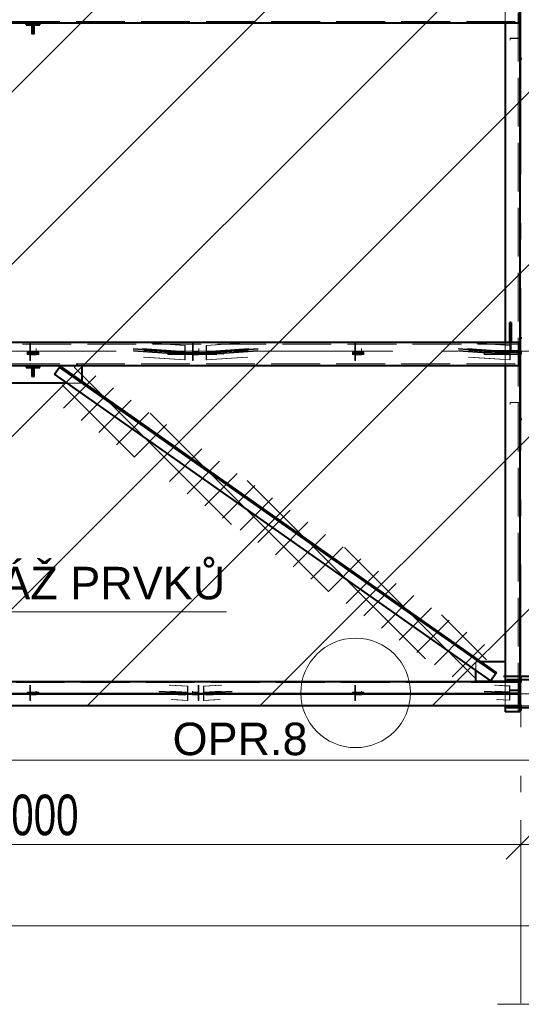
# Model space of a CAD drawing. Header units: metres. Extents: x 235 to 340, y 94 to 153.
# Tile 12 of 48: x 256.18 to 259.27, y 126.79 to 132.84. Entities that reach past the tile are written whole.
import ezdxf

# ---------------------------------------------------------------- set-up
doc = ezdxf.new("R2010")
doc.units = ezdxf.units.M
for name, pattern in [('__RA_15', [1.7, 1, -0.3, 0.1, -0.3]), ('__RA_2', [0.4, 0.3, -0.1]), ('__RA_4', [0.6, 0.3, -0.1, 0, -0.1, 0, -0.1])]:
    doc.linetypes.add(name, pattern=pattern)
for name, color, linetype, lineweight in [('OSY', 204, '__RA_15', 13), ('POPIS', 7, 'Continuous', 13), ('Standard', 7, 'Continuous', 40), ('VYZTUZ', 11, 'Continuous', 50)]:
    doc.layers.add(name, color=color, linetype=linetype, lineweight=lineweight)
doc.styles.add('ARIAL', font='ARIAL.TTF')

msp = doc.modelspace()

# ---------------------------------------------------------------- linework, layer by layer
at = {"layer": 'OSY', "color": 204, "linetype": '__RA_15', "lineweight": 13}
for p, q in [((259.2656, 126.7921), (259.2656, 152.3201)), ((242.1779, 130.8043), (323.2759, 130.8043)), ((242.1779, 128.6966), (323.2759, 128.6966)), ((259.2656, 126.7921), (259.2656, 126.7921))]:
    msp.add_line(p, q, dxfattribs=at)
at = {"layer": 'OSY', "color": 204, "linetype": 'Continuous', "lineweight": 13}
msp.add_line((259.4202, 126.7861), (259.1214, 126.7861), dxfattribs=at)
at = {"layer": 'Standard', "color": 1, "linetype": 'Continuous', "lineweight": 13}
for p, q in [((252.3569, 128.6216), (262.9704, 139.2351)), ((253.4176, 128.6216), (264.0311, 139.2351)), ((254.4782, 128.6216), (265.0917, 139.2351)), ((255.5389, 128.6216), (266.1524, 139.2351)), ((256.5996, 128.6216), (267.2131, 139.2351)), ((257.6602, 128.6216), (268.2737, 139.2351)), ((258.7209, 128.6216), (269.3344, 139.2351))]:
    msp.add_line(p, q, dxfattribs=at)
at = {"layer": 'Standard', "color": 136, "linetype": '__RA_2', "lineweight": 18}
for p, q in [((259.2496, 128.587), (259.2496, 138.7662)), ((259.1696, 132.9648), (259.1696, 132.8248)), ((249.3306, 132.8338), (259.2596, 132.8338)), ((259.2536, 132.7311), (259.1996, 132.7311)), ((259.1996, 132.7311), (259.1996, 132.7284)), ((259.1996, 132.7284), (259.1996, 132.7177)), ((259.1996, 132.7284), (259.2596, 132.7284)), ((259.2536, 132.7311), (259.2536, 132.7311)), ((259.2536, 132.7311), (259.2536, 132.7311)), ((256.2456, 130.8344), (256.2456, 130.857)), ((256.2496, 130.8344), (256.2496, 130.857)), ((256.9347, 130.857), (257.1985, 130.839)), ((256.9411, 130.857), (257.201, 130.8393)), ((257.2456, 130.8344), (257.2456, 130.857)), ((257.2496, 130.8344), (257.2496, 130.857)), ((257.3302, 130.8393), (257.5901, 130.857)), ((257.3327, 130.839), (257.5965, 130.857)), ((258.2456, 130.8344), (258.2456, 130.857)), ((258.2496, 130.8344), (258.2496, 130.857)), ((258.9347, 130.857), (259.1985, 130.839)), ((258.9411, 130.857), (259.201, 130.8393)), ((259.1696, 130.8571), (259.1696, 130.7171)), ((259.1976, 130.8674), (259.2056, 130.8674)), ((259.1976, 130.8071), (259.1976, 130.8571)), ((259.2056, 130.8571), (259.2056, 130.8071)), ((248.2001, 130.8481), (259.2596, 130.8481)), ((256.2306, 130.7917), (256.2306, 130.799)), ((256.3006, 130.799), (256.2306, 130.799)), ((256.2456, 130.8344), (256.2456, 130.7946)), ((256.2496, 130.8344), (256.2456, 130.8344)), ((256.2456, 130.7946), (256.2456, 130.7866)), ((256.2456, 130.7946), (256.2856, 130.7946)), ((256.2496, 130.7986), (256.2496, 130.8344)), ((256.2496, 130.7986), (256.2496, 130.7826)), ((256.2856, 130.7986), (256.2496, 130.7986)), ((256.2856, 130.7986), (256.2856, 130.8209)), ((256.2856, 130.7946), (256.2856, 130.7986)), ((256.2856, 130.7866), (256.2856, 130.7946)), ((256.3006, 130.799), (256.3006, 130.7917)), ((256.881, 130.8209), (257.176, 130.8007)), ((257.176, 130.7968), (256.8814, 130.8169)), ((256.8822, 130.8089), (257.176, 130.7888)), ((257.176, 130.7848), (256.8827, 130.8048)), ((256.9386, 130.8209), (257.1985, 130.8031)), ((257.1985, 130.7872), (256.9403, 130.8048)), ((256.9454, 130.8169), (257.201, 130.7994)), ((257.201, 130.7915), (256.9463, 130.8089)), ((257.4356, 130.8048), (257.0956, 130.8048)), ((257.0956, 130.7915), (257.0956, 130.8048)), ((257.0956, 130.7968), (257.4356, 130.7968)), ((257.1985, 130.8031), (257.176, 130.8007)), ((257.176, 130.8007), (257.176, 130.7968)), ((257.176, 130.7968), (257.201, 130.7994)), ((257.201, 130.8393), (257.1985, 130.839)), ((257.1985, 130.839), (257.1985, 130.8031)), ((257.201, 130.7994), (257.201, 130.8393)), ((257.2456, 130.8344), (257.2456, 130.7946)), ((257.2496, 130.8344), (257.2456, 130.8344)), ((257.2456, 130.7946), (257.2456, 130.7866)), ((257.2456, 130.7946), (257.2856, 130.7946)), ((257.2496, 130.7986), (257.2496, 130.8344)), ((257.2496, 130.7986), (257.2496, 130.7826)), ((257.2856, 130.7986), (257.2496, 130.7986)), ((257.2856, 130.7986), (257.2856, 130.8209)), ((257.2856, 130.7946), (257.2856, 130.7986)), ((257.2856, 130.7866), (257.2856, 130.7946)), ((257.3302, 130.8393), (257.3302, 130.7994)), ((257.3327, 130.839), (257.3302, 130.8393)), ((257.3302, 130.7994), (257.5858, 130.8169)), ((257.5849, 130.8089), (257.3302, 130.7915)), ((257.3302, 130.7994), (257.3552, 130.7968)), ((257.3327, 130.8031), (257.3327, 130.839)), ((257.3327, 130.8031), (257.5926, 130.8209)), ((257.5909, 130.8048), (257.3327, 130.7872)), ((257.3552, 130.8007), (257.3327, 130.8031)), ((257.3552, 130.8007), (257.6502, 130.8209)), ((257.6498, 130.8169), (257.3552, 130.7968)), ((257.3552, 130.7888), (257.6489, 130.8089)), ((257.6485, 130.8048), (257.3552, 130.7848)), ((257.3552, 130.7968), (257.3552, 130.8007)), ((257.4356, 130.8048), (257.4356, 130.7915)), ((258.2306, 130.7917), (258.2306, 130.799)), ((258.3006, 130.799), (258.2306, 130.799)), ((258.2456, 130.8344), (258.2456, 130.7946)), ((258.2496, 130.8344), (258.2456, 130.8344)), ((258.2456, 130.7946), (258.2456, 130.7866)), ((258.2456, 130.7946), (258.2856, 130.7946)), ((258.2496, 130.7986), (258.2496, 130.8344)), ((258.2496, 130.7986), (258.2496, 130.7826)), ((258.2856, 130.7986), (258.2496, 130.7986)), ((258.2856, 130.7986), (258.2856, 130.8209)), ((258.2856, 130.7946), (258.2856, 130.7986)), ((258.2856, 130.7866), (258.2856, 130.7946)), ((258.3006, 130.799), (258.3006, 130.7917)), ((258.881, 130.8209), (259.176, 130.8007)), ((259.176, 130.7968), (258.8814, 130.8169)), ((258.8822, 130.8089), (259.176, 130.7888)), ((259.176, 130.7848), (258.8827, 130.8048)), ((258.9386, 130.8209), (259.1985, 130.8031)), ((259.1985, 130.7872), (258.9403, 130.8048)), ((258.9454, 130.8169), (259.201, 130.7994)), ((259.201, 130.7915), (258.9463, 130.8089)), ((259.2596, 130.8082), (259.0396, 130.8082)), ((259.0396, 130.7916), (259.0396, 130.8082)), ((259.0396, 130.8003), (259.2596, 130.8003)), ((259.1985, 130.8031), (259.176, 130.8007)), ((259.176, 130.8007), (259.176, 130.7968)), ((259.176, 130.7968), (259.201, 130.7994)), ((259.1796, 130.7915), (259.1796, 130.8015)), ((259.2596, 130.8015), (259.1796, 130.8015)), ((259.1796, 130.7968), (259.2596, 130.7968)), ((259.1796, 130.7946), (259.2596, 130.7946)), ((259.1976, 130.8071), (259.2056, 130.8071)), ((259.201, 130.8393), (259.1985, 130.839)), ((259.1985, 130.839), (259.1985, 130.8031)), ((259.201, 130.7994), (259.201, 130.8393)), ((256.3006, 130.7917), (256.2306, 130.7917)), ((256.2306, 130.7917), (256.2306, 130.7837)), ((256.2306, 130.791), (256.3006, 130.791)), ((256.2306, 130.7837), (256.3006, 130.7837)), ((256.2456, 130.7866), (256.2456, 130.7468)), ((256.2856, 130.7866), (256.2456, 130.7866)), ((256.2456, 130.7468), (256.2496, 130.7468)), ((256.2496, 130.7468), (256.2496, 130.7826)), ((256.2496, 130.7826), (256.2856, 130.7826)), ((256.2856, 130.7826), (256.2856, 130.7866)), ((256.3006, 130.7917), (256.3006, 130.7837)), ((257.1985, 130.7513), (256.9442, 130.7687)), ((257.201, 130.7516), (256.9506, 130.7687)), ((257.0956, 130.7916), (257.4356, 130.7916)), ((257.0956, 130.7836), (257.0956, 130.7915)), ((257.4356, 130.7915), (257.0956, 130.7915)), ((257.4356, 130.7873), (257.0956, 130.7873)), ((257.0956, 130.7836), (257.4356, 130.7836)), ((257.201, 130.7915), (257.176, 130.7888)), ((257.176, 130.7888), (257.176, 130.7848)), ((257.176, 130.7848), (257.1985, 130.7872)), ((257.1985, 130.7872), (257.1985, 130.7513)), ((257.1985, 130.7513), (257.201, 130.7516)), ((257.201, 130.7516), (257.201, 130.7915)), ((257.2456, 130.7866), (257.2456, 130.7468)), ((257.2856, 130.7866), (257.2456, 130.7866)), ((257.2456, 130.7468), (257.2496, 130.7468)), ((257.2496, 130.7468), (257.2496, 130.7826)), ((257.2496, 130.7826), (257.2856, 130.7826)), ((257.2856, 130.7826), (257.2856, 130.7866)), ((257.3302, 130.7915), (257.3302, 130.7516)), ((257.3552, 130.7888), (257.3302, 130.7915)), ((257.5806, 130.7687), (257.3302, 130.7516)), ((257.3302, 130.7516), (257.3327, 130.7513)), ((257.3327, 130.7513), (257.3327, 130.7872)), ((257.3327, 130.7872), (257.3552, 130.7848)), ((257.587, 130.7687), (257.3327, 130.7513)), ((257.3552, 130.7848), (257.3552, 130.7888)), ((257.4356, 130.7836), (257.4356, 130.7915)), ((258.3006, 130.7917), (258.2306, 130.7917)), ((258.2306, 130.7917), (258.2306, 130.7837)), ((258.2306, 130.791), (258.3006, 130.791)), ((258.2306, 130.7837), (258.3006, 130.7837)), ((258.2456, 130.7866), (258.2456, 130.7468)), ((258.2856, 130.7866), (258.2456, 130.7866)), ((258.2456, 130.7468), (258.2496, 130.7468)), ((258.2496, 130.7468), (258.2496, 130.7826)), ((258.2496, 130.7826), (258.2856, 130.7826)), ((258.2856, 130.7826), (258.2856, 130.7866)), ((258.3006, 130.7917), (258.3006, 130.7837)), ((259.1985, 130.7513), (258.9442, 130.7687)), ((259.201, 130.7516), (258.9506, 130.7687)), ((259.0396, 130.7836), (259.0396, 130.7916)), ((259.2596, 130.7916), (259.0396, 130.7916)), ((259.0396, 130.7836), (259.2596, 130.7836)), ((259.201, 130.7915), (259.176, 130.7888)), ((259.176, 130.7888), (259.176, 130.7848)), ((259.176, 130.7848), (259.1985, 130.7872)), ((259.1796, 130.7915), (259.2596, 130.7915)), ((259.1985, 130.7872), (259.1985, 130.7513)), ((259.1985, 130.7513), (259.201, 130.7516)), ((259.201, 130.7516), (259.201, 130.7915)), ((248.1306, 130.7261), (259.2596, 130.7261)), ((256.5656, 130.7261), (256.5656, 130.7171)), ((256.5656, 130.6179), (256.5656, 130.6106)), ((256.5656, 130.6068), (256.4771, 130.6068)), ((256.5656, 130.6106), (256.5656, 130.6068)), ((259.1996, 130.4894), (259.1996, 130.4883)), ((259.1996, 130.4883), (259.1996, 130.4757)), ((259.1996, 130.4883), (259.2596, 130.4883)), ((259.0114, 128.8923), (258.9896, 128.8923)), ((258.9896, 128.8416), (258.9896, 128.8923)), ((259.0219, 128.8923), (259.0114, 128.8923)), ((259.2596, 128.7656), (247.0141, 128.7656)), ((256.2456, 128.7421), (256.2456, 128.7493)), ((256.2456, 128.7421), (256.2456, 128.7023)), ((256.2496, 128.7421), (256.2456, 128.7421)), ((256.2496, 128.7421), (256.2496, 128.7493)), ((256.2496, 128.7063), (256.2496, 128.7421)), ((257.1034, 128.7493), (257.2159, 128.7434)), ((257.111, 128.7493), (257.218, 128.7437)), ((257.218, 128.7437), (257.2159, 128.7434)), ((257.2159, 128.7434), (257.2159, 128.7075)), ((257.218, 128.7038), (257.218, 128.7437)), ((257.2816, 128.7493), (257.2816, 128.7421)), ((257.2816, 128.7421), (257.2816, 128.7063)), ((257.2856, 128.7421), (257.2816, 128.7421)), ((257.2856, 128.7493), (257.2856, 128.7421)), ((257.2856, 128.7023), (257.2856, 128.7421)), ((257.3132, 128.7437), (257.4201, 128.7493)), ((257.3132, 128.7437), (257.3132, 128.7038)), ((257.3153, 128.7434), (257.3132, 128.7437)), ((257.3153, 128.7434), (257.4277, 128.7493)), ((257.3153, 128.7075), (257.3153, 128.7434)), ((258.2456, 128.7421), (258.2456, 128.7493)), ((258.2456, 128.7421), (258.2456, 128.7023)), ((258.2496, 128.7421), (258.2456, 128.7421)), ((258.2496, 128.7421), (258.2496, 128.7493)), ((258.2496, 128.7063), (258.2496, 128.7421)), ((259.1034, 128.7493), (259.1962, 128.7444)), ((259.111, 128.7493), (259.1983, 128.7447)), ((259.1696, 128.7723), (259.1696, 128.6216)), ((259.1983, 128.7447), (259.1962, 128.7444)), ((259.1962, 128.7444), (259.1962, 128.7086)), ((259.1983, 128.7049), (259.1983, 128.7447)), ((259.2536, 128.7754), (259.2536, 128.7739)), ((259.2536, 128.7745), (259.2596, 128.7745)), ((259.2536, 128.7739), (259.2536, 128.7201)), ((259.2596, 128.7739), (259.2536, 128.7739)), ((259.2596, 128.7816), (259.2596, 128.7716)), ((246.9754, 128.6966), (259.2596, 128.6966)), ((259.2596, 128.6966), (246.9754, 128.6966)), ((256.2306, 128.7007), (256.2306, 128.7066)), ((256.3006, 128.7066), (256.2306, 128.7066)), ((256.3006, 128.7007), (256.2306, 128.7007)), ((256.2306, 128.7007), (256.2306, 128.6927)), ((256.2306, 128.6987), (256.3006, 128.6987)), ((256.2306, 128.6927), (256.3006, 128.6927)), ((256.2456, 128.7023), (256.2856, 128.7023)), ((256.2456, 128.7012), (256.2456, 128.6943)), ((256.2456, 128.6943), (256.2456, 128.6544)), ((256.2856, 128.6943), (256.2456, 128.6943)), ((256.2856, 128.7063), (256.2496, 128.7063)), ((256.2496, 128.6971), (256.2496, 128.6903)), ((256.2496, 128.6544), (256.2496, 128.6903)), ((256.2496, 128.6903), (256.2856, 128.6903)), ((256.2856, 128.7063), (256.2856, 128.7132)), ((256.2856, 128.7023), (256.2856, 128.7063)), ((256.2856, 128.6943), (256.2856, 128.7012)), ((256.2856, 128.6903), (256.2856, 128.6943)), ((256.3006, 128.7066), (256.3006, 128.7007)), ((256.3006, 128.7007), (256.3006, 128.6927)), ((257.0401, 128.7132), (257.1969, 128.7049)), ((257.1969, 128.7009), (257.0407, 128.7092)), ((257.0418, 128.7012), (257.1969, 128.6929)), ((257.1969, 128.689), (257.0423, 128.6971)), ((257.1084, 128.7132), (257.2159, 128.7075)), ((257.2159, 128.6916), (257.1106, 128.6971)), ((257.1156, 128.7007), (257.1156, 128.7092)), ((257.1156, 128.6927), (257.1156, 128.7007)), ((257.4156, 128.7007), (257.1156, 128.7007)), ((257.1156, 128.6927), (257.4156, 128.6927)), ((257.1166, 128.7092), (257.218, 128.7038)), ((257.218, 128.6958), (257.1177, 128.7012)), ((257.2159, 128.7075), (257.1969, 128.7049)), ((257.1969, 128.7049), (257.1969, 128.7009)), ((257.1969, 128.7009), (257.218, 128.7038)), ((257.218, 128.6958), (257.1969, 128.6929)), ((257.1969, 128.6929), (257.1969, 128.689)), ((257.1969, 128.689), (257.2159, 128.6916)), ((257.2159, 128.6916), (257.2159, 128.6557)), ((257.218, 128.656), (257.218, 128.6958)), ((257.2456, 128.7132), (257.2456, 128.7063)), ((257.2816, 128.7063), (257.2456, 128.7063)), ((257.2456, 128.7063), (257.2456, 128.7023)), ((257.2456, 128.7023), (257.2856, 128.7023)), ((257.2456, 128.7012), (257.2456, 128.6943)), ((257.2856, 128.6943), (257.2456, 128.6943)), ((257.2456, 128.6943), (257.2456, 128.6903)), ((257.2456, 128.6903), (257.2816, 128.6903)), ((257.2816, 128.6903), (257.2816, 128.6971)), ((257.2816, 128.6903), (257.2816, 128.6544)), ((257.2856, 128.6943), (257.2856, 128.7012)), ((257.2856, 128.6544), (257.2856, 128.6943)), ((257.3132, 128.7038), (257.4146, 128.7092)), ((257.3132, 128.7038), (257.3343, 128.7009)), ((257.4135, 128.7012), (257.3132, 128.6958)), ((257.3132, 128.6958), (257.3132, 128.656)), ((257.3343, 128.6929), (257.3132, 128.6958)), ((257.3153, 128.7075), (257.4228, 128.7132)), ((257.3343, 128.7049), (257.3153, 128.7075)), ((257.4205, 128.6971), (257.3153, 128.6916)), ((257.3153, 128.6557), (257.3153, 128.6916)), ((257.3153, 128.6916), (257.3343, 128.689)), ((257.3343, 128.7049), (257.4911, 128.7132)), ((257.4905, 128.7092), (257.3343, 128.7009)), ((257.3343, 128.7009), (257.3343, 128.7049)), ((257.3343, 128.6929), (257.4894, 128.7012)), ((257.4889, 128.6971), (257.3343, 128.689)), ((257.3343, 128.689), (257.3343, 128.6929)), ((257.4156, 128.7092), (257.4156, 128.7007)), ((257.4156, 128.6927), (257.4156, 128.7007)), ((258.2306, 128.7007), (258.2306, 128.7066)), ((258.3006, 128.7066), (258.2306, 128.7066)), ((258.3006, 128.7007), (258.2306, 128.7007)), ((258.2306, 128.7007), (258.2306, 128.6927)), ((258.2306, 128.6987), (258.3006, 128.6987)), ((258.2306, 128.6927), (258.3006, 128.6927)), ((258.2456, 128.7023), (258.2856, 128.7023)), ((258.2456, 128.7012), (258.2456, 128.6943)), ((258.2456, 128.6943), (258.2456, 128.6544)), ((258.2856, 128.6943), (258.2456, 128.6943)), ((258.2856, 128.7063), (258.2496, 128.7063)), ((258.2496, 128.6971), (258.2496, 128.6903)), ((258.2496, 128.6544), (258.2496, 128.6903)), ((258.2496, 128.6903), (258.2856, 128.6903)), ((258.2856, 128.7063), (258.2856, 128.7132)), ((258.2856, 128.7023), (258.2856, 128.7063)), ((258.2856, 128.6943), (258.2856, 128.7012)), ((258.2856, 128.6903), (258.2856, 128.6943)), ((258.3006, 128.7066), (258.3006, 128.7007)), ((258.3006, 128.7007), (258.3006, 128.6927)), ((259.0401, 128.7132), (259.1772, 128.7059)), ((259.1772, 128.702), (259.0407, 128.7092)), ((259.0418, 128.7012), (259.1772, 128.694)), ((259.1772, 128.69), (259.0423, 128.6971)), ((259.1084, 128.7132), (259.1962, 128.7086)), ((259.1962, 128.6926), (259.1106, 128.6971)), ((259.1156, 128.7015), (259.1156, 128.7092)), ((259.1156, 128.7015), (259.1156, 128.6935)), ((259.2496, 128.7015), (259.1156, 128.7015)), ((259.1156, 128.6935), (259.2496, 128.6935)), ((259.1166, 128.7092), (259.1983, 128.7049)), ((259.1983, 128.6969), (259.1177, 128.7012)), ((259.1962, 128.7086), (259.1772, 128.7059)), ((259.1772, 128.7059), (259.1772, 128.702)), ((259.1772, 128.702), (259.1983, 128.7049)), ((259.1983, 128.6969), (259.1772, 128.694)), ((259.1772, 128.694), (259.1772, 128.69)), ((259.1772, 128.69), (259.1962, 128.6926)), ((259.1962, 128.6926), (259.1962, 128.6568)), ((259.1983, 128.657), (259.1983, 128.6969)), ((259.1996, 128.7212), (259.1996, 128.7201)), ((259.2536, 128.7201), (259.1996, 128.7201)), ((259.1996, 128.7201), (259.1996, 128.7141)), ((259.1996, 128.7141), (259.2596, 128.7141)), ((259.2496, 128.7203), (259.2536, 128.7203)), ((259.2596, 128.7143), (259.2496, 128.7143)), ((246.9355, 128.6276), (259.2596, 128.6276)), ((256.2456, 128.6544), (256.2496, 128.6544)), ((257.2159, 128.6557), (257.1156, 128.661)), ((257.218, 128.656), (257.1232, 128.661)), ((257.2159, 128.6557), (257.218, 128.656)), ((257.2816, 128.6544), (257.2856, 128.6544)), ((257.408, 128.661), (257.3132, 128.656)), ((257.3132, 128.656), (257.3153, 128.6557)), ((257.4156, 128.661), (257.3153, 128.6557)), ((258.2456, 128.6544), (258.2496, 128.6544)), ((259.1962, 128.6568), (259.1156, 128.661)), ((259.1983, 128.657), (259.1232, 128.661)), ((259.1962, 128.6568), (259.1983, 128.657)), ((259.1696, 128.587), (259.2496, 128.587)), ((259.2496, 128.5939), (259.2596, 128.5939))]:
    msp.add_line(p, q, dxfattribs=at)
at = {"layer": 'Standard', "color": 1, "linetype": 'Continuous', "lineweight": 40}
for p, q in [((259.2596, 132.8248), (259.2596, 132.9648)), ((249.3257, 132.8248), (259.2596, 132.8248)), ((256.2634, 132.8168), (256.2234, 132.8168)), ((256.2234, 132.8168), (256.2234, 132.8118)), ((256.2234, 132.8118), (256.2584, 132.8118)), ((256.2584, 132.8118), (256.2584, 132.7568)), ((256.2634, 132.7568), (256.2634, 132.8168)), ((256.2678, 132.8168), (256.2678, 132.7568)), ((256.3078, 132.8168), (256.2678, 132.8168)), ((256.2728, 132.7568), (256.2728, 132.8118)), ((256.2728, 132.8118), (256.3078, 132.8118)), ((256.3078, 132.8118), (256.3078, 132.8168)), ((259.1696, 132.8248), (259.1696, 130.8571)), ((259.2596, 132.8248), (259.2596, 130.8571)), ((256.2584, 132.7568), (256.2634, 132.7568)), ((256.2678, 132.7568), (256.2728, 132.7568)), ((259.2716, 132.6028), (259.2596, 132.6028)), ((259.1976, 130.8571), (259.1976, 130.9806)), ((259.2056, 130.9806), (259.1976, 130.9806)), ((259.2056, 130.9806), (259.2056, 130.8571)), ((259.2596, 130.8571), (248.2054, 130.8571)), ((259.2716, 130.8851), (259.2596, 130.8851)), ((259.2596, 130.7171), (259.2596, 130.8571)), ((259.2716, 130.8015), (259.2596, 130.8015)), ((259.2596, 130.7915), (259.2716, 130.7915)), ((248.1257, 130.7171), (259.2596, 130.7171)), ((256.2634, 130.7091), (256.2234, 130.7091)), ((256.2234, 130.7091), (256.2234, 130.7041)), ((256.2234, 130.7041), (256.2584, 130.7041)), ((256.2584, 130.7041), (256.2584, 130.6491)), ((256.2634, 130.6491), (256.2634, 130.7091)), ((256.2678, 130.7091), (256.2678, 130.6491)), ((256.3078, 130.7091), (256.2678, 130.7091)), ((256.2728, 130.6491), (256.2728, 130.7041)), ((256.2728, 130.7041), (256.3078, 130.7041)), ((256.3078, 130.7041), (256.3078, 130.7091)), ((256.3981, 130.6623), (256.4292, 130.7065)), ((256.4292, 130.7065), (256.4326, 130.7114)), ((259.1121, 128.8215), (256.4292, 130.7065)), ((256.4326, 130.7114), (259.1156, 128.8264)), ((256.5656, 130.7171), (256.5656, 130.6179)), ((259.1696, 130.7171), (259.1696, 128.8923)), ((259.2596, 130.7171), (259.2596, 128.7816)), ((256.2584, 130.6491), (256.2634, 130.6491)), ((256.2678, 130.6491), (256.2728, 130.6491)), ((259.0811, 128.7773), (256.3981, 130.6623)), ((256.4771, 130.6068), (256.054, 130.6068)), ((259.2716, 130.3851), (259.2596, 130.3851)), ((259.1696, 128.8923), (259.0219, 128.8923)), ((259.1696, 128.8923), (259.1696, 128.7723)), ((258.9896, 128.7723), (258.9896, 128.8416)), ((259.1121, 128.8215), (259.0811, 128.7773)), ((259.1156, 128.8264), (259.1121, 128.8215)), ((259.2716, 128.7978), (259.2596, 128.7978)), ((247.018, 128.7716), (259.2596, 128.7716)), ((259.1696, 128.7723), (258.9896, 128.7723)), ((259.1796, 128.7716), (259.1796, 128.7816)), ((259.3496, 128.7816), (259.1796, 128.7816)), ((259.2596, 128.7716), (259.2716, 128.7716)), ((259.2596, 128.6966), (259.2596, 128.7716)), ((246.9754, 128.6966), (259.2596, 128.6966)), ((259.2596, 128.6966), (246.9754, 128.6966)), ((259.2596, 128.6216), (259.2596, 128.6966)), ((259.2596, 128.6216), (246.9327, 128.6216)), ((259.1696, 128.6216), (259.1696, 128.5862)), ((259.1796, 128.6116), (259.1796, 128.6216)), ((259.2596, 128.6216), (259.2596, 128.5862)), ((259.2716, 128.6216), (259.2596, 128.6216)), ((259.2596, 128.5862), (259.1696, 128.5862)), ((259.1796, 128.6116), (259.3496, 128.6116)), ((259.2716, 128.5971), (259.2596, 128.5971))]:
    msp.add_line(p, q, dxfattribs=at)
at = {"layer": 'Standard', "color": 7, "linetype": 'Continuous', "lineweight": 13}
for p, q in [((257.4863, 129.7388), (256.5197, 130.7053)), ((256.5201, 130.7059), (256.5433, 130.7291)), ((256.4524, 130.4543), (256.652, 130.6539)), ((256.8893, 130.1519), (256.4445, 130.5967)), ((256.561, 130.3791), (256.7607, 130.5787)), ((256.6697, 130.3039), (256.8693, 130.5035)), ((256.7783, 130.2287), (256.978, 130.4283)), ((258.0833, 129.3256), (256.9865, 130.4225)), ((256.887, 130.1535), (257.0866, 130.3532)), ((256.9957, 130.0783), (257.1953, 130.278)), ((257.1043, 130.0031), (257.3039, 130.2028)), ((257.213, 129.9279), (257.4126, 130.1276)), ((257.3216, 129.8528), (257.5212, 130.0524)), ((258.6803, 128.9125), (257.5835, 130.0093)), ((257.4303, 129.7776), (257.6299, 129.9772)), ((257.5389, 129.7024), (257.7385, 129.902)), ((257.6476, 129.6272), (257.8472, 129.8268)), ((257.7562, 129.552), (257.9559, 129.7516)), ((257.8649, 129.4768), (258.0645, 129.6764)), ((257.9735, 129.4016), (258.1732, 129.6012)), ((258.9801, 128.7965), (258.1805, 129.5961)), ((258.0822, 129.3264), (258.2818, 129.526)), ((258.1908, 129.2512), (258.3905, 129.4508)), ((258.2995, 129.176), (258.4991, 129.3756)), ((258.4082, 129.1008), (258.6078, 129.3004)), ((258.5168, 129.0256), (258.7164, 129.2252)), ((254.8661, 129.2017), (257.4565, 129.2017)), ((259.0553, 128.9052), (258.7775, 129.183)), ((258.6255, 128.9504), (258.8251, 129.15)), ((258.7341, 128.8752), (258.9337, 129.0749)), ((258.8428, 128.8), (259.0424, 128.9997)), ((246.8636, 128.6216), (319.6676, 128.6216))]:
    msp.add_line(p, q, dxfattribs=at)
at = {"layer": 'Standard', "color": 1, "linetype": '__RA_4', "lineweight": 40}
msp.add_line((259.1596, 128.8055), (259.3716, 128.8055), dxfattribs=at)
at = {"layer": 'Standard', "color": 7, "linetype": 'Continuous', "lineweight": 13}
msp.add_lwpolyline([(242.0779, 128.2883), (323.3759, 128.2883), (323.3759, 150.7173), (242.0779, 150.7173), (242.0779, 128.2883)], dxfattribs=at)
msp.add_circle((258.2496, 128.7023), 0.3369, dxfattribs=at)
at = {"layer": 'VYZTUZ', "color": 171, "linetype": 'Continuous', "lineweight": 18}
for p, q in [((259.2656, 127.7685), (259.2656, 127.9186)), ((259.1756, 127.6786), (259.3556, 127.8586)), ((253.2656, 127.7685), (259.2656, 127.7685)), ((259.2656, 127.7685), (259.2656, 127.6186)), ((259.2656, 127.7685), (265.2656, 127.7685)), ((246.8636, 127.2685), (319.6676, 127.2685))]:
    msp.add_line(p, q, dxfattribs=at)

# ---------------------------------------------------------------- texts
at = {"layer": 'POPIS', "color": 204, "linetype": 'Continuous', "lineweight": 13, "char_height": 0.2, "width": 0.09912, "attachment_point": 7, "style": 'ARIAL'}
for s, insert in [('\\W0.99;DEMONTÁŽ\\~PRVKŮ', (254.8661, 129.275)), ('\\W0.99;OPR.8', (257.1241, 128.3162))]:
    msp.add_mtext(s, dxfattribs=dict(at, insert=insert))
at = {"layer": 'VYZTUZ', "color": 171, "linetype": 'Continuous', "lineweight": 18, "insert": (255.9941, 127.8228), "char_height": 0.25, "width": 0.089286, "attachment_point": 7, "style": 'ARIAL'}
msp.add_mtext('\\W0.71;6000', dxfattribs=at)

doc.saveas('drawing.dxf')
